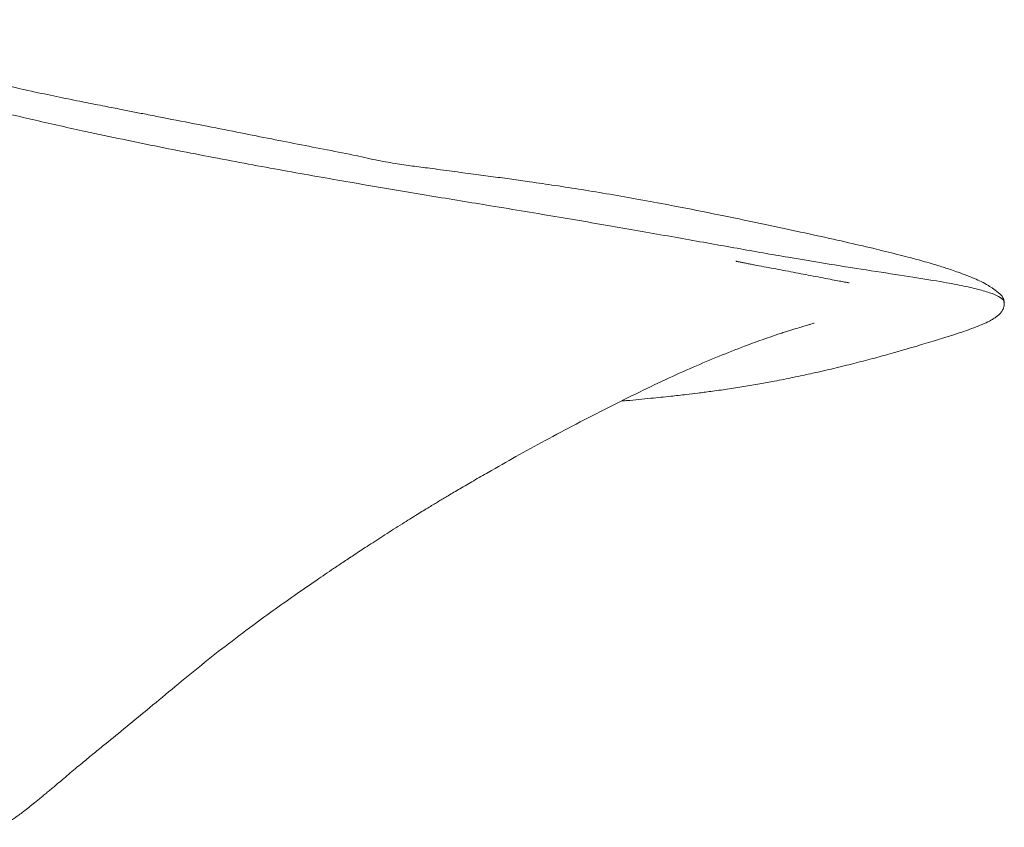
# Model space of a CAD drawing. Header units: millimetres. Extents: x 12 to 692, y 4 to 1144.
# Tile 4 of 7: x 483 to 692, y 4 to 175. Entities that reach past the tile are written whole.
import ezdxf

# ---------------------------------------------------------------- set-up
doc = ezdxf.new("R2010")
doc.units = ezdxf.units.MM

msp = doc.modelspace()

# ---------------------------------------------------------------- linework, layer by layer
at = {"color": 7, "linetype": 'Continuous', "lineweight": 15}
msp.add_line((691.94, 114.75), (691.94, 114.78), dxfattribs=at)
for points, knots in [([(692.03, 114.77), (691.96, 115.13), (691.84, 115.77), (691.35, 116.32), (690.93, 116.72), (690.58, 117.01), (690.23, 117.28), (689.86, 117.54), (689.58, 117.74), (689.31, 117.92), (689.04, 118.09), (688.78, 118.25), (688.54, 118.41), (687.85, 118.81), (686.85, 119.34), (685.44, 119.98), (683.5, 120.71), (681.93, 121.28), (680.54, 121.77), (679.37, 122.16), (677.48, 122.75), (674.8, 123.53), (670.89, 124.57), (666.22, 125.75), (660.56, 127.09), (654.15, 128.53), (647.01, 130.09), (639.02, 131.79), (630.41, 133.58), (622.22, 135.2), (614.79, 136.58), (608.64, 137.66), (602.69, 138.64), (597.02, 139.53), (592, 140.26), (587.6, 140.88), (583.64, 141.42), (579.41, 141.98), (574.9, 142.57), (570.21, 143.21), (566.67, 143.66), (562.86, 144.22), (558.69, 144.94), (553.79, 146.1), (547.93, 147.19), (541.57, 148.46), (535.09, 149.73), (528.35, 151.06), (521.2, 152.47), (515.06, 153.67), (510.38, 154.59), (507.33, 155.19), (504.26, 155.79), (500.71, 156.48), (496.48, 157.31), (491.72, 158.27), (486.25, 159.43), (480.54, 160.72), (474.92, 162.12), (469.87, 163.61), (465.19, 165.05), (460.53, 166.55), (455.7, 168.2), (450.57, 170.05), (445.18, 172.17), (440.24, 173.76), (437.16, 174.44), (436, 174.69)], [0, 0, 0, 0, 0.010352, 0.018825, 0.025463, 0.030283, 0.034194, 0.036765, 0.039276, 0.041731, 0.044134, 0.046483, 0.048779, 0.051024, 0.065603, 0.078396, 0.090575, 0.101907, 0.112424, 0.122279, 0.132087, 0.159259, 0.186778, 0.220619, 0.256041, 0.293108, 0.332289, 0.372257, 0.412962, 0.454199, 0.479887, 0.503738, 0.52562, 0.54557, 0.563656, 0.576275, 0.589193, 0.602593, 0.617499, 0.633241, 0.647514, 0.661639, 0.676568, 0.692871, 0.712444, 0.730683, 0.748375, 0.76627, 0.78558, 0.8058, 0.814961, 0.822415, 0.829726, 0.838723, 0.8494, 0.861733, 0.874518, 0.890302, 0.904055, 0.915863, 0.927418, 0.938649, 0.950617, 0.963414, 0.977109, 0.991376, 1, 1, 1, 1]), ([(691.94, 114.78), (691.96, 114.85), (692.04, 115.2), (691.25, 115.81), (689.6, 116.63), (687, 117.44), (683.57, 118.24), (678.92, 119.12), (672.82, 120.11), (665.07, 121.3), (656.22, 122.67), (646.37, 124.3), (635.62, 126.19), (623.96, 128.28), (611.4, 130.5), (597.84, 132.83), (584.09, 135.1), (570.39, 137.35), (556.91, 139.62), (542.83, 142.07), (528.18, 144.75), (512.98, 147.7), (499.12, 150.58), (486.77, 153.33), (476.13, 155.88), (465.45, 158.66), (456.45, 161.23), (449.21, 163.47), (443.66, 165.28), (438.04, 167.14), (432.2, 169.04), (426.04, 170.96), (421.88, 172.14), (419.72, 172.75)], [0, 0, 0, 0, 0.008585, 0.044498, 0.080423, 0.116347, 0.152247, 0.188109, 0.233728, 0.27937, 0.325062, 0.370812, 0.416574, 0.461464, 0.506256, 0.550936, 0.595546, 0.632773, 0.670094, 0.707573, 0.745271, 0.783252, 0.821555, 0.846833, 0.871857, 0.896469, 0.9206, 0.933062, 0.945491, 0.95812, 0.971197, 0.985024, 1, 1, 1, 1]), ([(635.14, 123.51), (635.13, 123.51), (635.11, 123.51), (635.21, 123.49), (635.37, 123.46), (635.61, 123.41), (635.91, 123.34), (636.24, 123.27), (636.6, 123.2), (636.97, 123.13), (637.53, 123.02), (638.26, 122.87), (639.58, 122.62), (641.13, 122.33), (643.13, 121.95), (645.23, 121.56), (647.33, 121.16), (649.43, 120.76), (651.54, 120.36), (653.61, 119.97), (655.51, 119.6), (657.03, 119.32), (658.15, 119.1), (658.82, 118.98), (659.14, 118.92), (659.12, 118.93), (659.12, 118.93)], [0, 0, 0, 0, 0.007817, 0.015431, 0.022353, 0.029029, 0.035888, 0.042566, 0.049295, 0.05655, 0.064712, 0.084726, 0.11067, 0.181897, 0.263548, 0.346835, 0.431756, 0.518297, 0.606438, 0.696158, 0.78235, 0.855364, 0.915052, 0.96161, 0.995466, 1, 1, 1, 1]), ([(610.86, 93.86), (611.23, 93.89), (613.38, 94.08), (616.87, 94.42), (621.08, 94.85), (624.38, 95.22), (627.21, 95.57), (630.09, 95.94), (633.37, 96.39), (636.82, 96.93), (640.16, 97.49), (643.63, 98.13), (647.42, 98.88), (651.64, 99.79), (655.96, 100.79), (660.17, 101.83), (664.12, 102.86), (667.61, 103.82), (670.56, 104.66), (672.96, 105.36), (675.06, 105.98), (677.06, 106.59), (679.21, 107.25), (681.44, 107.95), (683.63, 108.68), (685.64, 109.4), (687.41, 110.11), (688.75, 110.73), (689.72, 111.28), (690.39, 111.73), (690.94, 112.19), (691.4, 112.7), (691.75, 113.28), (692, 113.91), (692.03, 114.5), (692.04, 114.75)], [0, 0, 0, 0, 0.0072709, 0.041439, 0.0701664, 0.0934614, 0.1106208, 0.1309282, 0.156518, 0.184069, 0.2105624, 0.2359954, 0.2695359, 0.3069235, 0.3480218, 0.3899624, 0.4315827, 0.4726665, 0.5078294, 0.5384387, 0.5651816, 0.5938532, 0.6257774, 0.6660157, 0.7088388, 0.7522296, 0.796201, 0.8407631, 0.868914, 0.8962371, 0.9207388, 0.9423616, 0.9666986, 0.9858989, 1, 1, 1, 1]), ([(358.06, 22.88), (358.53, 22.41), (359.99, 20.98), (362.55, 18.79), (365.5, 16.78), (368.59, 15.13), (371.71, 13.65), (375.28, 12.25), (380.08, 10.68), (386.31, 9.11), (393.95, 7.75), (400.84, 6.93), (406.62, 6.42), (411.01, 6.1), (414.84, 5.88), (417.85, 5.74), (420.16, 5.66), (421.88, 5.61), (423.23, 5.57), (424.25, 5.54), (424.98, 5.53), (425.64, 5.51), (426.54, 5.49), (427.86, 5.48), (429.63, 5.46), (431.77, 5.46), (434.25, 5.46), (437.02, 5.48), (439.98, 5.51), (442.93, 5.55), (445.65, 5.57), (448.05, 5.58), (450.31, 5.57), (452.39, 5.54), (454.31, 5.49), (456.16, 5.43), (458.14, 5.34), (460.33, 5.22), (462.49, 5.08), (464.49, 4.91), (466.29, 4.74), (467.91, 4.56), (469.61, 4.35), (471.31, 4.1), (472.94, 3.84), (474.36, 3.65), (475.72, 3.53), (477.11, 3.53), (478.36, 3.68), (479.13, 3.83), (479.87, 4.04), (481.13, 4.73), (482.82, 5.86), (484.58, 7.19), (486.16, 8.45), (487.21, 9.3), (488.24, 10.16), (489.02, 10.81), (489.84, 11.48), (490.88, 12.35), (492.04, 13.32), (493.34, 14.43), (494.76, 15.63), (496.45, 17.05), (498.48, 18.72), (501.56, 21.24), (505.48, 24.41), (510.38, 28.44), (515.64, 32.82), (521.16, 37.38), (526.88, 41.91), (532.34, 46.03), (537.44, 49.74), (541.96, 52.95), (546.11, 55.81), (549.44, 58.07), (552.15, 59.89), (554.63, 61.53), (557.5, 63.42), (560.84, 65.58), (564.26, 67.76), (567.4, 69.71), (569.97, 71.29), (572.16, 72.61), (574.33, 73.91), (576.79, 75.37), (579.61, 77.02), (583.57, 79.3), (588.63, 82.17), (594.85, 85.59), (601.38, 89.06), (608.09, 92.49), (614.54, 95.72), (620.75, 98.69), (626.65, 101.31), (632.32, 103.68), (637.15, 105.57), (641.07, 107), (643.63, 107.87), (645.1, 108.36), (646.12, 108.68), (647.05, 108.97), (648.22, 109.33), (649.45, 109.7), (650.37, 109.97), (651.35, 110.26), (651.88, 110.43), (651.69, 110.4), (651.67, 110.39)], [0, 0, 0, 0, 0.005628, 0.017175, 0.02792, 0.036265, 0.045248, 0.055274, 0.066336, 0.084691, 0.104981, 0.126715, 0.13996, 0.153229, 0.164944, 0.174937, 0.18181, 0.187562, 0.192207, 0.195756, 0.19822, 0.200041, 0.203054, 0.20797, 0.214541, 0.222732, 0.232497, 0.243776, 0.256493, 0.270115, 0.282666, 0.293959, 0.304047, 0.315522, 0.325136, 0.333532, 0.34504, 0.35792, 0.371729, 0.385129, 0.398022, 0.410493, 0.42355, 0.442836, 0.463327, 0.484664, 0.505359, 0.527792, 0.548542, 0.558491, 0.567848, 0.576466, 0.584727, 0.592972, 0.597172, 0.601198, 0.603004, 0.604824, 0.606794, 0.609026, 0.613234, 0.617877, 0.62237, 0.626724, 0.633318, 0.639703, 0.651374, 0.663602, 0.676734, 0.690323, 0.703979, 0.71772, 0.728593, 0.739231, 0.748593, 0.756604, 0.761589, 0.766829, 0.773261, 0.780895, 0.789176, 0.79617, 0.801708, 0.806124, 0.810397, 0.815785, 0.822217, 0.828893, 0.841692, 0.855074, 0.869323, 0.884064, 0.899096, 0.91321, 0.925954, 0.937888, 0.949893, 0.95898, 0.963569, 0.965651, 0.967583, 0.969462, 0.971396, 0.975791, 0.981276, 0.987107, 0.999154, 1, 1, 1, 1])]:
    msp.add_open_spline(points, degree=3, knots=knots, dxfattribs=at)

doc.saveas('drawing.dxf')
